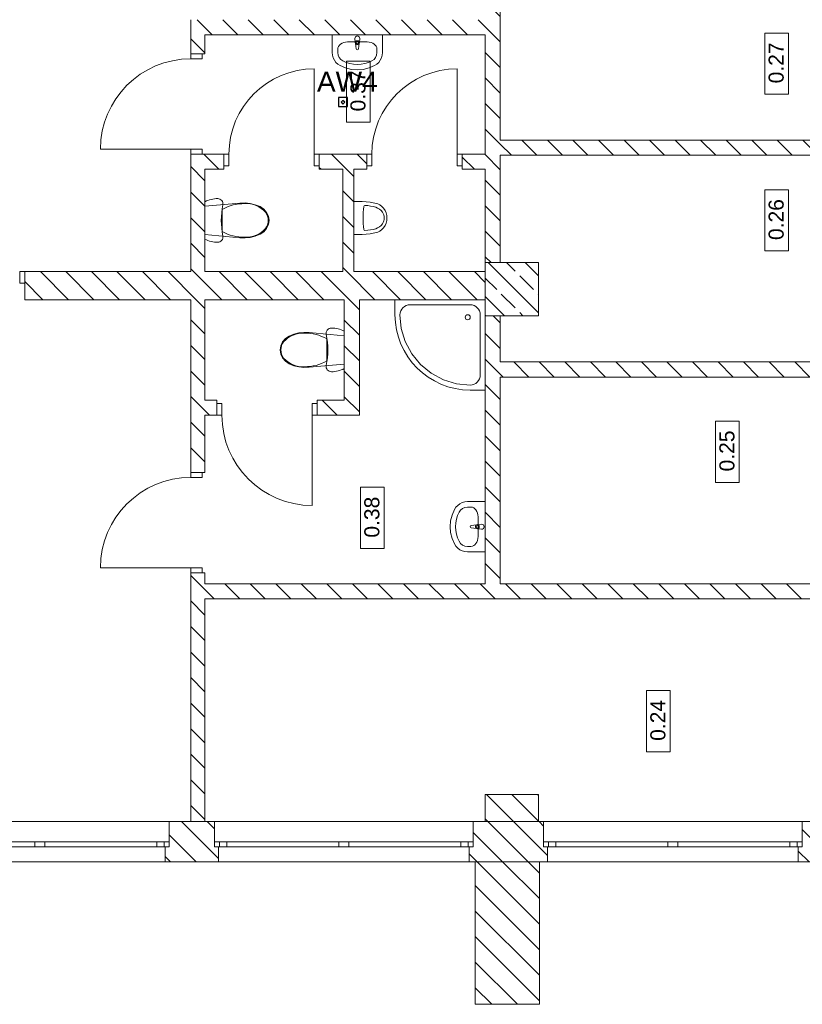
# Model space of a CAD drawing. Header units: millimetres. Extents: x -146116 to 602001, y -318793 to 100489.
# Tile 56 of 100: x 285569 to 293369, y -25640 to -15830. Entities that reach past the tile are written whole.
import ezdxf

# ---------------------------------------------------------------- set-up
doc = ezdxf.new("R2010")
doc.units = ezdxf.units.MM
doc.header["$LTSCALE"] = 0.1
doc.header["$MEASUREMENT"] = 0
for name, color, linetype, lineweight in [('eks Rzut parteru$0$poziom_1 (1)_4_0_Nr_pióra__81_Nr_pióra__4', 8, 'Continuous', 18), ('eks Rzut parteru$0$poziom_1 (1)_4_2D - Ogólne_Nr_pióra__21_Nr_pióra__7', 8, 'Continuous', 18), ('eks Rzut parteru$0$poziom_1 (1)_4_Drzwi ArchiCAD_Nr_pióra__27_Nr_pióra__7', 8, 'Continuous', 18), ('eks Rzut parteru$0$poziom_1 (1)_4_Drzwi ArchiCAD_Nr_pióra__81_Nr_pióra__4', 8, 'Continuous', 18), ('eks Rzut parteru$0$poziom_1 (1)_4_Konstrukcja - Stropy_Nr_pióra__81_Nr_pióra__4', 8, 'Continuous', 18), ('eks Rzut parteru$0$poziom_1 (1)_4_Konstrukcja - Słupy_Nr_pióra__1_Nr_pióra__7', 8, 'Continuous', 18), ('eks Rzut parteru$0$poziom_1 (1)_4_Konstrukcja - Słupy_Nr_pióra__82_Nr_pióra__10', 8, 'Continuous', 18), ('eks Rzut parteru$0$poziom_1 (1)_4_Konstrukcja - Ściany zew_Nr_pióra__107_Nr_pióra__10', 8, 'Continuous', 18), ('eks Rzut parteru$0$poziom_1 (1)_4_Konstrukcja - Ściany zew_Nr_pióra__27_Nr_pióra__7', 8, 'Continuous', 18), ('eks Rzut parteru$0$poziom_1 (1)_4_Metryczki pomieszczeń ArchiCADa_Nr_pióra__6_Nr_pióra__5', 8, 'Continuous', 18), ('eks Rzut parteru$0$poziom_1 (1)_4_Okna ArchiCADa_Nr_pióra__101_Nr_pióra__252', 8, 'Continuous', 18), ('eks Rzut parteru$0$poziom_1 (1)_4_Okna ArchiCADa_Nr_pióra__27_Nr_pióra__7', 8, 'Continuous', 18), ('eks Rzut parteru$0$poziom_1 (1)_4_Okna ArchiCADa_Nr_pióra__81_Nr_pióra__4', 8, 'Continuous', 18)]:
    doc.layers.add(name, color=color, linetype=linetype, lineweight=lineweight)
for name, color, linetype in [('eks Rzut parteru$0$poziom_1 (1)_4_2D - Ogólne_Nr_pióra__19', 8, 'Continuous'), ('LUXIONA', 92, 'Continuous'), ('REWIZJA_1', 6, 'Continuous')]:
    doc.layers.add(name, color=color, linetype=linetype)
doc.styles.add('ARIAL', font='arial.ttf')
doc.styles.add('eks Rzut parteru$0$GENERATED_STYLE_1', font='arial.ttf')
pattern_1 = [(135, (247210.2, -28905.45), (127.2792, 127.2792), [])]

# ---------------------------------------------------------------- blocks, each defined once
blk = doc.blocks.new('eks Rzut parteru')
at = {"layer": 'eks Rzut parteru$0$poziom_1 (1)_4_2D - Ogólne_Nr_pióra__19', "linetype": 'Continuous', "lineweight": 0}
for points in [[(201789, -34014.2), (201260.7, -34014.2), (201260.7, -34016.6), (201789, -34016.6)], [(201798.6, -34411.8), (201162.1, -34411.8), (201162.1, -34418.5), (201798.6, -34418.5)]]:
    blk.add_hatch(color=256, dxfattribs=at).paths.add_polyline_path(points)
at = {"layer": 'eks Rzut parteru$0$poziom_1 (1)_4_Konstrukcja - Słupy_Nr_pióra__82_Nr_pióra__10', "linetype": 'Continuous', "lineweight": 18}
h = blk.add_hatch(dxfattribs=at)
h.set_pattern_fill('BETON_ZBROJONY_0004', color=256, angle=270, style=0, pattern_type=2)
h.set_pattern_definition([(135, (247210.2, -28905.45), (183.8478, 183.8478), []), (135, (247118.27, -28997.38), (183.8478, 183.8478), [195, -65])])
h.paths.add_polyline_path([(201790.2, -28975.5), (201790.2, -28445.5), (201260.2, -28445.5), (201260.2, -28975.5)])
at = {"layer": 'eks Rzut parteru$0$poziom_1 (1)_4_Konstrukcja - Ściany zew_Nr_pióra__107_Nr_pióra__10', "linetype": 'Continuous', "lineweight": 18}
h = blk.add_hatch(dxfattribs=at)
h.set_pattern_fill('BLOCZKI_CERAMICZNE_0004', color=256, angle=270, style=0, pattern_type=2)
h.set_pattern_definition(pattern_1)
h.paths.add_polyline_path([(201410.2, -23545.5), (201260.2, -23545.5), (201260.2, -28445.5), (201410.2, -28445.5)])
h = blk.add_hatch(dxfattribs=at)
h.set_pattern_fill('BLOCZKI_CERAMICZNE_0004', color=256, angle=270, style=0, pattern_type=2)
h.set_pattern_definition(pattern_1)
h.paths.add_polyline_path([(198325.2, -26365.5), (198465.2, -26365.5), (198465.2, -26025.5), (198325.2, -26025.5)])
h = blk.add_hatch(dxfattribs=at)
h.set_pattern_fill('BLOCZKI_CERAMICZNE_0004', color=256, angle=270, style=0, pattern_type=2)
h.set_pattern_definition(pattern_1)
h.paths.add_polyline_path([(198465.2, -26175.5), (201260.2, -26175.5), (201260.2, -26025.5), (198465.2, -26025.5)])
h = blk.add_hatch(dxfattribs=at)
h.set_pattern_fill('BLOCZKI_CERAMICZNE_0004', color=256, angle=270, style=0, pattern_type=2)
h.set_pattern_definition(pattern_1)
h.paths.add_polyline_path([(206020.2, -27225.4), (201410.2, -27225.4), (201410.2, -27375.4), (206020.2, -27375.4)])
h = blk.add_hatch(dxfattribs=at)
h.set_pattern_fill('BLOCZKI_CERAMICZNE_0004', color=256, angle=270, style=0, pattern_type=2)
h.set_pattern_definition(pattern_1)
h.paths.add_polyline_path([(198325.2, -28535.5), (198465.2, -28535.5), (198465.2, -27365.5), (198325.2, -27365.5)])
h = blk.add_hatch(dxfattribs=at)
h.set_pattern_fill('BLOCZKI_CERAMICZNE_0004', color=256, angle=270, style=0, pattern_type=2)
h.set_pattern_definition(pattern_1)
h.paths.add_polyline_path([(198465.2, -27515.5), (198655.2, -27515.5), (198655.2, -27365.5), (198465.2, -27365.5)])
h = blk.add_hatch(dxfattribs=at)
h.set_pattern_fill('BLOCZKI_CERAMICZNE_0004', color=256, angle=270, style=0, pattern_type=2)
h.set_pattern_definition(pattern_1)
h.paths.add_polyline_path([(199605.2, -27515.5), (200080.2, -27515.5), (200080.2, -27365.5), (199605.2, -27365.5)])
h = blk.add_hatch(dxfattribs=at)
h.set_pattern_fill('BLOCZKI_CERAMICZNE_0004', color=256, angle=270, style=0, pattern_type=2)
h.set_pattern_definition(pattern_1)
h.paths.add_polyline_path([(201030.2, -27515.5), (201260.2, -27515.5), (201260.2, -27365.5), (201030.2, -27365.5)])
h = blk.add_hatch(dxfattribs=at)
h.set_pattern_fill('BLOCZKI_CERAMICZNE_0004', color=256, angle=270, style=0, pattern_type=2)
h.set_pattern_definition(pattern_1)
h.paths.add_polyline_path([(199840.2, -27515.5), (199840.2, -28535.5), (199950.2, -28535.5), (199950.2, -27515.5)])
h = blk.add_hatch(dxfattribs=at)
h.set_pattern_fill('BLOCZKI_CERAMICZNE_0004', color=256, angle=270, style=0, pattern_type=2)
h.set_pattern_definition(pattern_1)
h.paths.add_polyline_path([(196669.8, -28815.5), (201260.2, -28815.5), (201260.2, -28535.5), (196669.8, -28535.5)])
h = blk.add_hatch(dxfattribs=at)
h.set_pattern_fill('BLOCZKI_CERAMICZNE_0004', color=256, angle=270, style=0, pattern_type=2)
h.set_pattern_definition(pattern_1)
h.paths.add_polyline_path([(198325.2, -30535.5), (198465.2, -30535.5), (198465.2, -28815.5), (198325.2, -28815.5)])
h = blk.add_hatch(dxfattribs=at)
h.set_pattern_fill('BLOCZKI_CERAMICZNE_0004', color=256, angle=270, style=0, pattern_type=2)
h.set_pattern_definition(pattern_1)
h.paths.add_polyline_path([(200005.2, -29965.5), (200005.2, -28815.5), (199855.2, -28815.5), (199855.2, -29815.5)])
h = blk.add_hatch(dxfattribs=at)
h.set_pattern_fill('BLOCZKI_CERAMICZNE_0004', color=256, angle=270, style=0, pattern_type=2)
h.set_pattern_definition(pattern_1)
h.paths.add_polyline_path([(201410.2, -28975.5), (201260.2, -28975.5), (201260.2, -31645.5), (201410.2, -31645.5)])
h = blk.add_hatch(dxfattribs=at)
h.set_pattern_fill('BLOCZKI_CERAMICZNE_0004', color=256, angle=270, style=0, pattern_type=2)
h.set_pattern_definition(pattern_1)
h.paths.add_polyline_path([(201410.2, -29585.4), (206170.2, -29585.4), (206020.2, -29435.4), (201410.2, -29435.4)])
h = blk.add_hatch(dxfattribs=at)
h.set_pattern_fill('BLOCZKI_CERAMICZNE_0004', color=256, angle=270, style=0, pattern_type=2)
h.set_pattern_definition(pattern_1)
h.paths.add_polyline_path([(198585.2, -29965.5), (198585.2, -29815.5), (198465.2, -29815.5), (198465.2, -29965.5)])
h = blk.add_hatch(dxfattribs=at)
h.set_pattern_fill('BLOCZKI_CERAMICZNE_0004', color=256, angle=270, style=0, pattern_type=2)
h.set_pattern_definition(pattern_1)
h.paths.add_polyline_path([(199585.2, -29965.5), (200005.2, -29965.5), (199855.2, -29815.5), (199585.2, -29815.5)])
h = blk.add_hatch(dxfattribs=at)
h.set_pattern_fill('BLOCZKI_CERAMICZNE_0004', color=256, angle=270, style=0, pattern_type=2)
h.set_pattern_definition(pattern_1)
h.paths.add_polyline_path([(198465.2, -34015.5), (198465.2, -31535.5), (198325.2, -31535.5), (198325.2, -34015.5)])
h = blk.add_hatch(dxfattribs=at)
h.set_pattern_fill('BLOCZKI_CERAMICZNE_0004', color=256, angle=270, style=0, pattern_type=2)
h.set_pattern_definition(pattern_1)
h.paths.add_polyline_path([(198465.2, -31795.5), (205740.2, -31795.5), (205590.2, -31645.5), (198465.2, -31645.5)])
h = blk.add_hatch(dxfattribs=at)
h.set_pattern_fill('BLOCZKI_CERAMICZNE_0004', color=256, angle=270, style=0, pattern_type=2)
h.set_pattern_definition(pattern_1)
h.paths.add_polyline_path([(201790.2, -34015.5), (201790.2, -33745.5), (201260.2, -33745.5), (201260.2, -34015.5)])
h = blk.add_hatch(dxfattribs=at)
h.set_pattern_fill('BLOCZKI_CERAMICZNE_0004', color=256, angle=270, style=0, pattern_type=2)
h.set_pattern_definition(pattern_1)
h.paths.add_polyline_path([(198600.2, -34415.5), (198600.2, -34265.5), (198560.2, -34265.5), (198560.2, -34015.5), (198110.2, -34015.5), (198110.2, -34265.5), (198070.2, -34265.5), (198070.2, -34415.5)])
h = blk.add_hatch(dxfattribs=at)
h.set_pattern_fill('BLOCZKI_CERAMICZNE_0004', color=256, angle=270, style=0, pattern_type=2)
h.set_pattern_definition(pattern_1)
h.paths.add_polyline_path([(201880.2, -34415.5), (201880.2, -34265.5), (201840.2, -34265.5), (201840.2, -34015.5), (201140.2, -34015.5), (201140.2, -34265.5), (201100.2, -34265.5), (201100.2, -34415.5)])
h = blk.add_hatch(dxfattribs=at)
h.set_pattern_fill('BLOCZKI_CERAMICZNE_0004', color=256, angle=270, style=0, pattern_type=2)
h.set_pattern_definition(pattern_1)
h.paths.add_polyline_path([(204890.2, -34415.5), (204890.2, -34265.5), (204850.2, -34265.5), (204850.2, -34015.5), (204420.2, -34015.5), (204420.2, -34265.5), (204380.2, -34265.5), (204380.2, -34415.5)])
h = blk.add_hatch(dxfattribs=at)
h.set_pattern_fill('BLOCZKI_CERAMICZNE_0004', color=256, angle=270, style=0, pattern_type=2)
h.set_pattern_definition(pattern_1)
h.paths.add_polyline_path([(201800.2, -35835.5), (201800.2, -34415.5), (201160.2, -34415.5), (201160.2, -35835.5)])
at = {"layer": 'eks Rzut parteru$0$poziom_1 (1)_4_0_Nr_pióra__81_Nr_pióra__4', "linetype": 'Continuous', "lineweight": 18}
for p, q in [((199735.2, -26175.5), (199735.2, -26353.6)), ((200235.2, -26175.5), (199735.2, -26175.5)), ((200235.2, -26353.6), (200235.2, -26175.5)), ((200084.2, -26247.3), (199886.1, -26247.3)), ((199960.2, -26212.3), (199960.2, -26212.2)), ((199960.2, -26212.3), (199964.2, -26254.2)), ((199967.4, -26263.7), (199967.4, -26263.7)), ((199967.4, -26263.7), (199974.1, -26316.7)), ((199971.6, -26252), (199971.6, -26237.2)), ((199971.6, -26237.2), (199998.8, -26237.2)), ((199996.3, -26316.7), (200002.9, -26263.7)), ((199998.8, -26237.2), (199998.8, -26252)), ((200006.2, -26254.2), (200010.2, -26212.3)), ((200006.2, -26254.2), (200006.2, -26254.2)), ((199735.2, -26353.6), (199737.6, -26379.9)), ((199737.6, -26379.9), (199744.7, -26405.3)), ((199789.5, -26318), (199789.5, -26353.6)), ((199996.3, -26316.7), (199996.3, -26316.6)), ((200180.8, -26318), (200180.8, -26353.6)), ((200225.6, -26405.3), (200232.7, -26379.9)), ((200232.7, -26379.9), (200235.2, -26353.6)), ((199744.7, -26405.3), (199756.4, -26429)), ((199756.4, -26429), (199772.2, -26450.3)), ((199772.2, -26450.3), (199791.7, -26468.6)), ((199791.7, -26468.6), (199814.2, -26483.1)), ((199814.2, -26483.1), (199868.5, -26506.4)), ((200101.8, -26506.4), (200156.1, -26483.1)), ((200156.1, -26483.1), (200178.6, -26468.6)), ((200178.6, -26468.6), (200198.1, -26450.3)), ((200198.1, -26450.3), (200213.9, -26429)), ((200213.9, -26429), (200225.6, -26405.3)), ((199868.5, -26506.4), (199926, -26520.7)), ((199926, -26520.7), (199985.2, -26525.4)), ((199985.2, -26525.4), (200044.3, -26520.7)), ((200044.3, -26520.7), (200101.8, -26506.4)), ((198480.3, -27831.6), (198465.2, -27838.7)), ((198465.2, -27838.7), (198465.2, -28212.2)), ((198815.6, -27852.1), (198465.2, -27884.5)), ((198495.7, -27825.4), (198480.3, -27831.6)), ((198511.5, -27820.1), (198495.7, -27825.4)), ((198527.6, -27815.7), (198511.5, -27820.1)), ((198543.9, -27812.3), (198527.6, -27815.7)), ((198560.4, -27809.9), (198543.9, -27812.3)), ((198577, -27808.4), (198560.4, -27809.9)), ((198593.7, -27808), (198577, -27808.4)), ((198605.2, -27809.2), (198593.7, -27808)), ((198616.2, -27813), (198605.2, -27809.2)), ((198626.1, -27819.1), (198616.2, -27813)), ((198634.3, -27827.2), (198626.1, -27819.1)), ((198640.7, -27837), (198634.3, -27827.2)), ((198644.7, -27847.9), (198640.7, -27837)), ((198646.2, -27859.4), (198644.7, -27847.9)), ((198645.1, -27871), (198646.2, -27859.4)), ((198867.3, -27850.5), (198815.6, -27852.1)), ((198863.2, -27858.4), (198863.2, -27858.4)), ((198918.6, -27856), (198867.3, -27850.5)), ((198968.4, -27868.4), (198918.6, -27856)), ((199950.2, -28166.1), (199950.2, -27836.1)), ((199950.2, -27836.1), (200033.2, -27836.1)), ((200033.2, -27836.1), (200111.4, -27842.1)), ((200111.4, -27842.1), (200188, -27860)), ((200188, -27860), (200210.1, -27871)), ((198630.6, -27986.6), (198633.5, -27947.8)), ((198633.5, -27947.8), (198638.4, -27909.2)), ((198638.2, -27916.5), (198638.2, -28134.4)), ((198638.4, -27909.2), (198645.1, -27871)), ((199015.3, -27887.5), (198968.4, -27868.4)), ((199052.5, -27913.1), (199015.3, -27887.5)), ((199081, -27946.1), (199052.5, -27913.1)), ((199069.7, -27944.4), (199069.7, -27944.4)), ((199099, -27984.4), (199081, -27946.1)), ((200049.9, -27886.8), (200049.9, -27886.7)), ((200061, -27875.9), (200061, -27875.9)), ((200168.2, -27893.9), (200168.2, -27893.9)), ((200210.1, -27871), (200230.1, -27886)), ((200230.1, -27886), (200247.4, -27904.5)), ((200235.9, -27943), (200235.9, -27942.9)), ((200247.4, -27904.5), (200261.4, -27925.9)), ((200261.4, -27925.9), (200271.7, -27949.7)), ((200271.7, -27949.7), (200278.1, -27975)), ((198629.6, -28025.5), (198630.6, -27986.6)), ((198630.6, -28064.3), (198629.6, -28025.5)), ((199096.6, -28025.5), (199096.6, -28025.5)), ((199105.2, -28025.5), (199099, -27984.4)), ((199099, -28066.5), (199105.2, -28025.5)), ((200271.7, -28052.5), (200261.4, -28076.2)), ((200278.1, -28027.2), (200271.7, -28052.5)), ((200278.1, -27975), (200280.2, -28001.1)), ((200280.2, -28001.1), (200278.1, -28027.2)), ((198633.5, -28103.1), (198630.6, -28064.3)), ((198638.4, -28141.7), (198633.5, -28103.1)), ((198645.1, -28180), (198638.4, -28141.7)), ((199015.3, -28163.4), (199052.5, -28137.9)), ((199052.5, -28137.9), (199081, -28104.8)), ((199069.7, -28106.5), (199069.7, -28106.5)), ((199081, -28104.8), (199099, -28066.5)), ((200049.9, -28115.3), (200049.9, -28115.3)), ((200061, -28126.2), (200061, -28126.2)), ((200188, -28142.2), (200111.4, -28160.1)), ((200168.2, -28108.2), (200168.2, -28108.2)), ((200210.1, -28131.1), (200188, -28142.2)), ((200230.1, -28116.1), (200210.1, -28131.1)), ((200247.4, -28097.6), (200230.1, -28116.1)), ((200235.9, -28059.2), (200235.9, -28059.1)), ((200261.4, -28076.2), (200247.4, -28097.6)), ((198465.2, -28166.4), (198815.6, -28198.8)), ((198465.2, -28212.2), (198480.3, -28219.3)), ((198480.3, -28219.3), (198495.7, -28225.5)), ((198495.7, -28225.5), (198511.5, -28230.8)), ((198511.5, -28230.8), (198527.6, -28235.2)), ((198527.6, -28235.2), (198543.9, -28238.6)), ((198543.9, -28238.6), (198560.4, -28241)), ((198560.4, -28241), (198577, -28242.5)), ((198577, -28242.5), (198593.7, -28243)), ((198593.7, -28243), (198605.2, -28241.7)), ((198605.2, -28241.7), (198616.2, -28237.9)), ((198616.2, -28237.9), (198626.1, -28231.8)), ((198626.1, -28231.8), (198634.3, -28223.7)), ((198634.3, -28223.7), (198640.7, -28213.9)), ((198640.7, -28213.9), (198644.7, -28203)), ((198644.7, -28203), (198646.2, -28191.5)), ((198646.2, -28191.5), (198645.1, -28180)), ((198815.6, -28198.8), (198867.3, -28200.4)), ((198863.2, -28192.5), (198863.2, -28192.4)), ((198867.3, -28200.4), (198918.6, -28194.9)), ((198918.6, -28194.9), (198968.4, -28182.5)), ((198968.4, -28182.5), (199015.3, -28163.4)), ((200033.2, -28166.1), (199950.2, -28166.1)), ((200111.4, -28160.1), (200033.2, -28166.1)), ((200360.2, -28965.5), (200360.2, -28815.5)), ((200360.2, -28815.5), (201260.2, -28815.5)), ((201260.2, -28815.5), (201260.2, -29715.5)), ((200412.1, -28945.9), (200417.8, -28927.2)), ((200417.8, -28927.2), (200427.1, -28909.9)), ((200427.1, -28909.9), (200439.5, -28894.7)), ((200439.5, -28894.7), (200454.6, -28882.3)), ((200454.6, -28882.3), (200471.9, -28873.1)), ((200471.9, -28873.1), (200490.7, -28867.4)), ((200490.7, -28867.4), (200510.2, -28865.5)), ((200510.2, -28865.5), (201110.2, -28865.5)), ((201110.2, -28865.5), (201129.7, -28867.4)), ((201129.7, -28867.4), (201148.5, -28873.1)), ((201148.5, -28873.1), (201165.8, -28882.3)), ((201165.8, -28882.3), (201180.9, -28894.7)), ((201180.9, -28894.7), (201193.3, -28909.9)), ((201193.3, -28909.9), (201202.6, -28927.2)), ((201202.6, -28927.2), (201208.3, -28945.9)), ((200410.2, -28965.5), (200412.1, -28945.9)), ((200423.6, -29102), (200410.2, -28965.5)), ((201208.3, -28945.9), (201210.2, -28965.5)), ((201210.2, -28965.5), (201210.2, -29565.5)), ((199679.7, -29127), (199675.7, -29137.9)), ((199686.1, -29117.2), (199679.7, -29127)), ((199694.3, -29109.1), (199686.1, -29117.2)), ((199704.2, -29103), (199694.3, -29109.1)), ((199715.2, -29099.2), (199704.2, -29103)), ((199726.7, -29098), (199715.2, -29099.2)), ((199743.4, -29098.4), (199726.7, -29098)), ((199760, -29099.9), (199743.4, -29098.4)), ((199776.5, -29102.3), (199760, -29099.9)), ((199792.8, -29105.7), (199776.5, -29102.3)), ((199808.9, -29110.1), (199792.8, -29105.7)), ((199824.7, -29115.4), (199808.9, -29110.1)), ((199840.1, -29121.6), (199824.7, -29115.4)), ((199855.2, -29128.7), (199840.1, -29121.6)), ((199855.2, -29502.2), (199855.2, -29128.7)), ((200463.5, -29233.3), (200423.6, -29102)), ((199267.9, -29203.1), (199239.4, -29236.1)), ((199305.1, -29177.5), (199267.9, -29203.1)), ((199352, -29158.4), (199305.1, -29177.5)), ((199401.8, -29146), (199352, -29158.4)), ((199453.1, -29140.5), (199401.8, -29146)), ((199504.8, -29142.1), (199453.1, -29140.5)), ((199457.2, -29148.4), (199457.2, -29148.4)), ((199855.2, -29174.5), (199504.8, -29142.1)), ((199675.7, -29137.9), (199674.2, -29149.4)), ((199674.2, -29149.4), (199675.2, -29161)), ((199675.2, -29161), (199682, -29199.2)), ((199682, -29199.2), (199686.9, -29237.8)), ((199682.2, -29424.4), (199682.2, -29206.5)), ((200528.2, -29354.4), (200463.5, -29233.3)), ((199221.4, -29274.4), (199215.2, -29315.5)), ((199215.2, -29315.5), (199221.4, -29356.5)), ((199239.4, -29236.1), (199221.4, -29274.4)), ((199223.8, -29315.5), (199223.8, -29315.5)), ((199250.6, -29234.4), (199250.6, -29234.3)), ((199686.9, -29237.8), (199689.8, -29276.6)), ((199689.8, -29276.6), (199690.8, -29315.5)), ((199690.8, -29315.5), (199689.8, -29354.3)), ((199221.4, -29356.5), (199239.4, -29394.8)), ((199239.4, -29394.8), (199267.9, -29427.9)), ((199250.6, -29396.5), (199250.6, -29396.5)), ((199267.9, -29427.9), (199305.1, -29453.4)), ((199686.9, -29393.1), (199682, -29431.7)), ((199689.8, -29354.3), (199686.9, -29393.1)), ((200615.2, -29460.4), (200528.2, -29354.4)), ((199305.1, -29453.4), (199352, -29472.5)), ((199352, -29472.5), (199401.8, -29484.9)), ((199401.8, -29484.9), (199453.1, -29490.4)), ((199453.1, -29490.4), (199504.8, -29488.8)), ((199457.2, -29482.5), (199457.2, -29482.4)), ((199504.8, -29488.8), (199855.2, -29456.4)), ((199675.2, -29470), (199674.2, -29481.5)), ((199674.2, -29481.5), (199675.7, -29493)), ((199682, -29431.7), (199675.2, -29470)), ((199675.7, -29493), (199679.7, -29503.9)), ((199679.7, -29503.9), (199686.1, -29513.7)), ((199686.1, -29513.7), (199694.3, -29521.8)), ((199694.3, -29521.8), (199704.2, -29527.9)), ((199704.2, -29527.9), (199715.2, -29531.7)), ((199776.5, -29528.6), (199792.8, -29525.2)), ((199792.8, -29525.2), (199808.9, -29520.8)), ((199808.9, -29520.8), (199824.7, -29515.5)), ((199824.7, -29515.5), (199840.1, -29509.3)), ((199840.1, -29509.3), (199855.2, -29502.2)), ((200721.3, -29547.5), (200615.2, -29460.4)), ((199715.2, -29531.7), (199726.7, -29533)), ((199726.7, -29533), (199743.4, -29532.5)), ((199743.4, -29532.5), (199760, -29531)), ((199760, -29531), (199776.5, -29528.6)), ((200842.3, -29612.2), (200721.3, -29547.5)), ((200973.6, -29652), (200842.3, -29612.2)), ((201193.3, -29621), (201180.9, -29636.2)), ((201202.6, -29603.7), (201193.3, -29621)), ((201208.3, -29585), (201202.6, -29603.7)), ((201210.2, -29565.5), (201208.3, -29585)), ((201110.2, -29665.5), (200973.6, -29652)), ((201129.7, -29663.5), (201110.2, -29665.5)), ((201260.2, -29715.5), (201110.2, -29715.5)), ((201148.5, -29657.8), (201129.7, -29663.5)), ((201165.8, -29648.6), (201148.5, -29657.8)), ((201180.9, -29636.2), (201165.8, -29648.6)), ((200967.1, -30883.7), (200952.5, -30906.2)), ((200985.3, -30864.3), (200967.1, -30883.7)), ((201006.7, -30848.5), (200985.3, -30864.3)), ((201030.4, -30836.8), (201006.7, -30848.5)), ((201055.8, -30829.6), (201030.4, -30836.8)), ((201082, -30827.2), (201055.8, -30829.6)), ((201260.2, -30827.2), (201082, -30827.2)), ((201117.7, -30881.6), (201082, -30881.6)), ((201260.2, -31327.2), (201260.2, -30827.2)), ((200929.2, -30960.6), (200915, -31018.1)), ((200952.5, -30906.2), (200929.2, -30960.6)), ((201188.4, -31176.2), (201188.4, -30978.2)), ((200915, -31018.1), (200910.2, -31077.2)), ((200910.2, -31077.2), (200915, -31136.3)), ((201171.9, -31059.5), (201119, -31066.1)), ((201119, -31088.3), (201119, -31088.3)), ((201119, -31088.3), (201171.9, -31094.9)), ((201171.9, -31059.5), (201171.9, -31059.4)), ((201223.4, -31052.2), (201181.4, -31056.2)), ((201183.6, -31063.6), (201198.5, -31063.6)), ((201198.5, -31090.8), (201183.6, -31090.8)), ((201198.5, -31063.6), (201198.5, -31090.8)), ((201223.4, -31052.2), (201223.4, -31052.2)), ((200915, -31136.3), (200929.2, -31193.9)), ((200929.2, -31193.9), (200952.5, -31248.2)), ((201181.4, -31098.2), (201181.4, -31098.2)), ((201181.4, -31098.2), (201223.4, -31102.2)), ((200952.5, -31248.2), (200967.1, -31270.7)), ((200967.1, -31270.7), (200985.3, -31290.1)), ((200985.3, -31290.1), (201006.7, -31306)), ((201117.7, -31272.9), (201082, -31272.9)), ((201006.7, -31306), (201030.4, -31317.6)), ((201030.4, -31317.6), (201055.8, -31324.8)), ((201055.8, -31324.8), (201082, -31327.2)), ((201082, -31327.2), (201260.2, -31327.2))]:
    blk.add_line(p, q, dxfattribs=at)
blk.add_circle((201085.2, -28990.5), 25, dxfattribs=at)
for centre, radius, start, end in [((199985.2, -26212.3), 25, 0, 180), ((199985.2, -26252.3), 21.1, 185.16961, 354.83041), ((199985.2, -26252), 13.6, 180, 0), ((199985.2, -26315.3), 11.2, 187.13892, 352.86108), ((198853.1, -28283.5), 425.4, 88.64607, 120.34823), ((198877.5, -28114.9), 257, 41.5755, 93.19515), ((198958, -28026.3), 138.6, 0.33559, 36.22281), ((198958, -28024.6), 138.6, 323.7772, 359.66441), ((198853.1, -27767.4), 425.4, 239.65177, 271.35393), ((198877.5, -27936), 257, 266.80485, 318.4245), ((201110.2, -28965.5), 750, 180, 270), ((199442.9, -29404.9), 257, 86.80485, 138.4245), ((199467.3, -29573.5), 425.4, 59.65177, 91.35393), ((199362.4, -29316.3), 138.6, 143.7772, 179.66441), ((199362.4, -29314.6), 138.6, 180.33559, 216.22281), ((199442.9, -29226), 257, 221.5755, 273.19515), ((199467.3, -29057.4), 425.4, 268.64607, 300.34823), ((201120.4, -31077.2), 11.2, 97.13892, 262.86108), ((201183.3, -31077.2), 21.1, 95.16961, 264.83037), ((201183.6, -31077.2), 13.6, 90, 270), ((201223.4, -31077.2), 25, 270, 90)]:
    blk.add_arc(centre, radius, start, end, dxfattribs=at)
for centre, major_axis, ratio, start_param, end_param in [((199886.2, -26318), (96.7, 0), 0.731403, 1.570796, 3.141593), ((200084.1, -26318), (96.7, 0), 0.731403, 0, 1.570796), ((199886.1, -26353.6), (96.6, 0), 0.975758, 3.141593, 4.215414), ((200084.2, -26353.6), (96.6, 0), 0.975758, 5.209364, 6.283185), ((199985.2, -26175.5), (304.3, 0), 0.975758, 4.215414, 5.209364), ((200793.2, -28001.1), (0, -806), 0.93164, 4.570129, 4.854649), ((200062.1, -27889.2), (0, -13.3), 0.93164, 3.22739, 4.529524), ((200033.7, -28441), (0, -565.8), 0.93164, 2.883545, 3.089709), ((200131.4, -28030.7), (0, -142.3), 0.93164, 2.234405, 2.860325), ((200152.7, -28001.1), (0, -106.5), 0.93164, 0.993922, 2.14767), ((200062.1, -28112.9), (0, -13.3), 0.93164, 4.895254, 6.197388), ((200033.7, -27561.1), (0, -565.8), 0.93164, 0.051883, 0.258047), ((200131.4, -27971.5), (0, -142.3), 0.93164, 0.281267, 0.907188), ((201082, -30978.2), (0, -96.6), 0.975758, 3.141593, 4.215414), ((201117.7, -30978.3), (0, -96.7), 0.731403, 1.570796, 3.141593), ((201260.2, -31077.2), (0, -304.3), 0.975758, 4.215414, 5.209364), ((201117.7, -31176.1), (0, -96.7), 0.731403, 0, 1.570796), ((201082, -31176.3), (0, -96.6), 0.975758, 5.209364, 6.283185)]:
    blk.add_ellipse(centre, major_axis=major_axis, ratio=ratio, start_param=start_param, end_param=end_param, dxfattribs=at)
at = {"layer": 'eks Rzut parteru$0$poziom_1 (1)_4_2D - Ogólne_Nr_pióra__21_Nr_pióra__7', "linetype": 'Continuous', "lineweight": 18}
blk.add_line((201160.2, -35835.5), (201800.2, -35835.5), dxfattribs=at)
at = {"layer": 'eks Rzut parteru$0$poziom_1 (1)_4_Drzwi ArchiCAD_Nr_pióra__27_Nr_pióra__7', "linetype": 'Continuous', "lineweight": 18}
for p, q in [((198325.2, -26365.5), (198440.2, -26365.5)), ((198325.2, -27365.5), (198440.2, -27365.5)), ((198655.2, -27365.5), (198655.2, -27480.5)), ((199605.2, -27365.5), (199605.2, -27480.5)), ((200080.2, -27365.5), (200080.2, -27480.5)), ((201030.2, -27365.5), (201030.2, -27480.5)), ((196669.8, -28535.5), (196669.8, -28650.5)), ((198585.2, -29965.5), (198585.2, -29850.5)), ((199585.2, -29965.5), (199585.2, -29850.5)), ((198325.2, -30535.5), (198440.2, -30535.5)), ((198325.2, -31535.5), (198440.2, -31535.5))]:
    blk.add_line(p, q, dxfattribs=at)
at = {"layer": 'eks Rzut parteru$0$poziom_1 (1)_4_Drzwi ArchiCAD_Nr_pióra__81_Nr_pióra__4', "linetype": 'Continuous', "lineweight": 18}
for p, q in [((198325.2, -26415.5), (198325.2, -26365.5)), ((198325.2, -26365.5), (198440.2, -26365.5)), ((198440.2, -26365.5), (198440.2, -26415.5)), ((198440.2, -26415.5), (198325.2, -26415.5)), ((199555.2, -26515.5), (199555.2, -27480.5)), ((200980.2, -26515.5), (200980.2, -27480.5)), ((198440.2, -27315.5), (197425.2, -27315.5)), ((198325.2, -27365.5), (198325.2, -27315.5)), ((198440.2, -27365.5), (198325.2, -27365.5)), ((198440.2, -27315.5), (198440.2, -27365.5)), ((198705.2, -27365.5), (198655.2, -27365.5)), ((198655.2, -27365.5), (198655.2, -27480.5)), ((198705.2, -27480.5), (198705.2, -27365.5)), ((199605.2, -27365.5), (199555.2, -27365.5)), ((199605.2, -27480.5), (199605.2, -27365.5)), ((200130.2, -27365.5), (200080.2, -27365.5)), ((200080.2, -27365.5), (200080.2, -27480.5)), ((200130.2, -27480.5), (200130.2, -27365.5)), ((201030.2, -27365.5), (200980.2, -27365.5)), ((201030.2, -27480.5), (201030.2, -27365.5)), ((198655.2, -27480.5), (198705.2, -27480.5)), ((199555.2, -27480.5), (199605.2, -27480.5)), ((200080.2, -27480.5), (200130.2, -27480.5)), ((200980.2, -27480.5), (201030.2, -27480.5)), ((196619.8, -28650.5), (196619.8, -28535.5)), ((196619.8, -28535.5), (196669.8, -28535.5)), ((196669.8, -28535.5), (196669.8, -28650.5)), ((196669.8, -28650.5), (196619.8, -28650.5)), ((198585.2, -29850.5), (198635.2, -29850.5)), ((198585.2, -29965.5), (198585.2, -29850.5)), ((198635.2, -29850.5), (198635.2, -29965.5)), ((199535.2, -29850.5), (199585.2, -29850.5)), ((199535.2, -29850.5), (199535.2, -30865.5)), ((199585.2, -29850.5), (199585.2, -29965.5)), ((198635.2, -29965.5), (198585.2, -29965.5)), ((199585.2, -29965.5), (199535.2, -29965.5)), ((198325.2, -30585.5), (198325.2, -30535.5)), ((198325.2, -30535.5), (198440.2, -30535.5)), ((198440.2, -30585.5), (198325.2, -30585.5)), ((198440.2, -30535.5), (198440.2, -30585.5)), ((198440.2, -31485.5), (197425.2, -31485.5)), ((198325.2, -31535.5), (198325.2, -31485.5)), ((198440.2, -31485.5), (198440.2, -31535.5)), ((198440.2, -31535.5), (198325.2, -31535.5))]:
    blk.add_line(p, q, dxfattribs=at)
for centre, radius, start, end in [((198325.2, -27315.5), 900, 90, 180), ((199555.2, -27365.5), 850, 90, 180), ((200980.2, -27365.5), 850, 90, 180), ((199535.2, -29965.5), 900, 180, 270), ((198325.2, -31485.5), 900, 90, 180)]:
    blk.add_arc(centre, radius, start, end, dxfattribs=at)
at = {"layer": 'eks Rzut parteru$0$poziom_1 (1)_4_Konstrukcja - Stropy_Nr_pióra__81_Nr_pióra__4', "linetype": 'Continuous', "lineweight": 18, "flags": 128}
blk.add_lwpolyline([(214220.2, -23565.5), (214220.2, -26865.5), (214220.2, -29152), (214710.2, -29152), (214710.2, -33375.5), (210960.2, -33375.5), (210960.2, -34015.5), (189025.2, -34015.5), (189025.2, -12515.5), (211835.2, -12515.5), (211835.2, -18575.5), (211340.2, -18575.5), (211340.2, -24130.5), (212990.2, -24130.5), (212990.2, -23565.5)], close=True, dxfattribs=at)
at = {"layer": 'eks Rzut parteru$0$poziom_1 (1)_4_Konstrukcja - Słupy_Nr_pióra__1_Nr_pióra__7', "linetype": 'Continuous', "lineweight": 18, "flags": 128}
blk.add_lwpolyline([(201790.2, -28975.5), (201790.2, -28445.5), (201260.2, -28445.5), (201260.2, -28975.5)], close=True, dxfattribs=at)
at = {"layer": 'eks Rzut parteru$0$poziom_1 (1)_4_Konstrukcja - Ściany zew_Nr_pióra__27_Nr_pióra__7', "linetype": 'Continuous', "lineweight": 18}
for p, q in [((198325.2, -26365.5), (198465.2, -26365.5)), ((198325.2, -27365.5), (198655.2, -27365.5)), ((198655.2, -27365.5), (198655.2, -27515.5)), ((199605.2, -27365.5), (199605.2, -27515.5)), ((200080.2, -27365.5), (200080.2, -27515.5)), ((201030.2, -27365.5), (201030.2, -27515.5)), ((196669.8, -28535.5), (196669.8, -28815.5)), ((198585.2, -29965.5), (198585.2, -29815.5)), ((199585.2, -29965.5), (199585.2, -29815.5)), ((198325.2, -30535.5), (198465.2, -30535.5)), ((198325.2, -31535.5), (198465.2, -31535.5)), ((198110.2, -34265.5), (198110.2, -34015.5)), ((198560.2, -34265.5), (198560.2, -34015.5)), ((201140.2, -34265.5), (201140.2, -34015.5)), ((201840.2, -34265.5), (201840.2, -34015.5)), ((204420.2, -34265.5), (204420.2, -34015.5)), ((198070.2, -34415.5), (198070.2, -34265.5)), ((198070.2, -34265.5), (198110.2, -34265.5)), ((198600.2, -34265.5), (198560.2, -34265.5)), ((198600.2, -34415.5), (198600.2, -34265.5)), ((201100.2, -34415.5), (201100.2, -34265.5)), ((201100.2, -34265.5), (201140.2, -34265.5)), ((201880.2, -34265.5), (201840.2, -34265.5)), ((201880.2, -34415.5), (201880.2, -34265.5)), ((204380.2, -34415.5), (204380.2, -34265.5)), ((204380.2, -34265.5), (204420.2, -34265.5))]:
    blk.add_line(p, q, dxfattribs=at)
at = {"layer": 'eks Rzut parteru$0$poziom_1 (1)_4_Konstrukcja - Ściany zew_Nr_pióra__27_Nr_pióra__7', "linetype": 'Continuous', "lineweight": 18, "flags": 128}
for points in [[(201410.2, -27225.4), (201410.2, -25135.4)], [(198325.2, -26025.5), (198325.2, -26365.5)], [(198465.2, -26365.5), (198465.2, -26175.5)], [(198465.2, -26175.5), (201260.2, -26175.5)], [(201260.2, -26175.5), (201260.2, -27365.5)], [(206020.2, -27225.4), (201410.2, -27225.4)], [(198325.2, -27365.5), (198325.2, -28535.5)], [(200080.2, -27365.5), (199605.2, -27365.5)], [(201260.2, -27365.5), (201030.2, -27365.5)], [(201410.2, -28445.5), (201410.2, -27375.4)], [(201410.2, -27375.4), (206020.2, -27375.4)], [(198465.2, -28535.5), (198465.2, -27515.5)], [(198465.2, -27515.5), (198655.2, -27515.5)], [(199605.2, -27515.5), (199840.2, -27515.5)], [(199840.2, -27515.5), (199840.2, -28535.5)], [(199950.2, -27515.5), (200080.2, -27515.5)], [(199950.2, -28535.5), (199950.2, -27515.5)], [(201030.2, -27515.5), (201260.2, -27515.5)], [(201260.2, -27515.5), (201260.2, -28535.5)], [(198325.2, -28535.5), (196669.8, -28535.5)], [(199840.2, -28535.5), (198465.2, -28535.5)], [(201260.2, -28535.5), (199950.2, -28535.5)], [(196669.8, -28815.5), (198325.2, -28815.5)], [(198325.2, -28815.5), (198325.2, -30535.5)], [(198465.2, -29815.5), (198465.2, -28815.5)], [(198465.2, -28815.5), (199855.2, -28815.5)], [(199855.2, -28815.5), (199855.2, -29815.5)], [(200005.2, -28815.5), (201260.2, -28815.5)], [(200005.2, -29965.5), (200005.2, -28815.5)], [(201260.2, -28815.5), (201260.2, -31645.5)], [(201410.2, -29435.4), (201410.2, -28975.5)], [(206020.2, -29435.4), (201410.2, -29435.4)], [(201410.2, -29585.4), (205590.2, -29585.4)], [(201410.2, -31645.5), (201410.2, -29585.4)], [(198585.2, -29815.5), (198465.2, -29815.5)], [(199855.2, -29815.5), (199585.2, -29815.5)], [(198465.2, -30535.5), (198465.2, -29965.5)], [(198465.2, -29965.5), (198585.2, -29965.5)], [(199585.2, -29965.5), (200005.2, -29965.5)], [(198325.2, -31535.5), (198325.2, -34015.5)], [(198465.2, -31645.5), (198465.2, -31535.5)], [(201260.2, -31645.5), (198465.2, -31645.5)], [(205590.2, -31645.5), (201410.2, -31645.5)], [(198465.2, -34015.5), (198465.2, -31795.5)], [(198465.2, -31795.5), (204530.2, -31795.5)], [(201790.2, -33745.5), (201260.2, -33745.5)], [(201260.2, -33745.5), (201260.2, -34015.5)], [(201790.2, -34015.5), (201790.2, -33745.5)], [(198325.2, -34015.5), (198110.2, -34015.5)], [(198560.2, -34015.5), (198465.2, -34015.5)], [(201840.2, -34015.5), (201140.2, -34015.5)], [(198070.2, -34415.5), (198600.2, -34415.5)], [(201100.2, -34415.5), (201880.2, -34415.5)], [(201160.2, -34415.5), (201160.2, -35835.5)], [(201800.2, -35835.5), (201800.2, -34415.5)], [(204380.2, -34415.5), (204890.2, -34415.5)], [(201160.2, -35835.5), (201800.2, -35835.5)]]:
    blk.add_lwpolyline(points, dxfattribs=at)
at = {"layer": 'eks Rzut parteru$0$poziom_1 (1)_4_Metryczki pomieszczeń ArchiCADa_Nr_pióra__6_Nr_pióra__5', "linetype": 'Continuous', "lineweight": 18}
for p, q in [((204046.9, -26768.6), (204046.9, -26158.6)), ((204046.9, -26158.6), (204282.7, -26158.6)), ((204282.7, -26158.6), (204282.7, -26768.6)), ((199878.6, -27047.9), (199878.6, -26437.8)), ((199878.6, -26437.8), (200114.3, -26437.8)), ((200114.3, -26437.8), (200114.3, -27047.9)), ((204282.7, -26768.6), (204046.9, -26768.6)), ((200114.3, -27047.9), (199878.6, -27047.9)), ((204046.9, -28329.5), (204046.9, -27719.5)), ((204046.9, -27719.5), (204282.7, -27719.5)), ((204282.7, -27719.5), (204282.7, -28329.5)), ((204282.7, -28329.5), (204046.9, -28329.5)), ((203556.2, -30635), (203556.2, -30024.9)), ((203556.2, -30024.9), (203791.9, -30024.9)), ((203791.9, -30024.9), (203791.9, -30635)), ((200017.2, -31294.6), (200017.2, -30684.6)), ((200017.2, -30684.6), (200252.9, -30684.6)), ((200252.9, -30684.6), (200252.9, -31294.6)), ((203791.9, -30635), (203556.2, -30635)), ((200252.9, -31294.6), (200017.2, -31294.6)), ((202868, -33319.1), (202868, -32709)), ((202868, -32709), (203103.7, -32709)), ((203103.7, -32709), (203103.7, -33319.1)), ((203103.7, -33319.1), (202868, -33319.1))]:
    blk.add_line(p, q, dxfattribs=at)
at = {"layer": 'eks Rzut parteru$0$poziom_1 (1)_4_Okna ArchiCADa_Nr_pióra__101_Nr_pióra__252', "linetype": 'Continuous', "lineweight": 18}
for p, q in [((196770.2, -34265.5), (196770.2, -34215.5)), ((196770.2, -34215.5), (196870.2, -34215.5)), ((196870.2, -34215.5), (196870.2, -34265.5)), ((197985.2, -34265.5), (197985.2, -34215.5)), ((197985.2, -34215.5), (198110.2, -34215.5)), ((198560.2, -34215.5), (198685.2, -34215.5)), ((198685.2, -34215.5), (198685.2, -34265.5)), ((199800.2, -34265.5), (199800.2, -34215.5)), ((199800.2, -34215.5), (199900.2, -34215.5)), ((199900.2, -34215.5), (199900.2, -34265.5)), ((201015.2, -34265.5), (201015.2, -34215.5)), ((201015.2, -34215.5), (201140.2, -34215.5)), ((201840.2, -34215.5), (201965.2, -34215.5)), ((201965.2, -34215.5), (201965.2, -34265.5)), ((203080.2, -34265.5), (203080.2, -34215.5)), ((203080.2, -34215.5), (203180.2, -34215.5)), ((203180.2, -34215.5), (203180.2, -34265.5)), ((204295.2, -34265.5), (204295.2, -34215.5)), ((204295.2, -34215.5), (204420.2, -34215.5)), ((196870.2, -34265.5), (196770.2, -34265.5)), ((198110.2, -34265.5), (197985.2, -34265.5)), ((198685.2, -34265.5), (198560.2, -34265.5)), ((199900.2, -34265.5), (199800.2, -34265.5)), ((201140.2, -34265.5), (201015.2, -34265.5)), ((201965.2, -34265.5), (201840.2, -34265.5)), ((203180.2, -34265.5), (203080.2, -34265.5)), ((204420.2, -34265.5), (204295.2, -34265.5))]:
    blk.add_line(p, q, dxfattribs=at)
at = {"layer": 'eks Rzut parteru$0$poziom_1 (1)_4_Okna ArchiCADa_Nr_pióra__27_Nr_pióra__7', "linetype": 'Continuous', "lineweight": 18}
for p, q in [((198110.2, -34265.5), (198110.2, -34215.5)), ((198560.2, -34265.5), (198560.2, -34215.5)), ((201140.2, -34265.5), (201140.2, -34215.5)), ((201840.2, -34265.5), (201840.2, -34215.5)), ((204420.2, -34265.5), (204420.2, -34215.5)), ((198070.2, -34265.5), (198110.2, -34265.5)), ((198600.2, -34265.5), (198560.2, -34265.5)), ((201100.2, -34265.5), (201140.2, -34265.5)), ((201880.2, -34265.5), (201840.2, -34265.5)), ((204380.2, -34265.5), (204420.2, -34265.5))]:
    blk.add_line(p, q, dxfattribs=at)
at = {"layer": 'eks Rzut parteru$0$poziom_1 (1)_4_Okna ArchiCADa_Nr_pióra__81_Nr_pióra__4', "linetype": 'Continuous', "lineweight": 18}
for p, q in [((195530.2, -34015.5), (198110.2, -34015.5)), ((198560.2, -34015.5), (201140.2, -34015.5)), ((201840.2, -34015.5), (204420.2, -34015.5)), ((195655.2, -34215.5), (196770.2, -34215.5)), ((196870.2, -34215.5), (197985.2, -34215.5)), ((198060.2, -34265.5), (198060.2, -34215.5)), ((198610.2, -34265.5), (198610.2, -34215.5)), ((198685.2, -34215.5), (199800.2, -34215.5)), ((199900.2, -34215.5), (201015.2, -34215.5)), ((201090.2, -34265.5), (201090.2, -34215.5)), ((201890.2, -34265.5), (201890.2, -34215.5)), ((201965.2, -34215.5), (203080.2, -34215.5)), ((203180.2, -34215.5), (204295.2, -34215.5)), ((204370.2, -34265.5), (204370.2, -34215.5)), ((196770.2, -34265.5), (195655.2, -34265.5)), ((197985.2, -34265.5), (196870.2, -34265.5)), ((199800.2, -34265.5), (198685.2, -34265.5)), ((201015.2, -34265.5), (199900.2, -34265.5)), ((203080.2, -34265.5), (201965.2, -34265.5)), ((204295.2, -34265.5), (203180.2, -34265.5)), ((195570.2, -34415.5), (198070.2, -34415.5)), ((198600.2, -34415.5), (201100.2, -34415.5)), ((201880.2, -34415.5), (204380.2, -34415.5))]:
    blk.add_line(p, q, dxfattribs=at)
at = {"layer": 'eks Rzut parteru$0$poziom_1 (1)_4_Metryczki pomieszczeń ArchiCADa_Nr_pióra__6_Nr_pióra__5', "linetype": 'Continuous', "lineweight": 18, "char_height": 150, "attachment_point": 1, "rotation": 90, "style": 'eks Rzut parteru$0$GENERATED_STYLE_1'}
for s, insert in [('\\A1;0.27', (204084.3, -26659.9)), ('\\A1;0.37', (199915.9, -26939.2)), ('\\A1;0.26', (204084.3, -28220.8)), ('\\A1;0.25', (203593.5, -30526.3)), ('\\A1;0.38', (200054.5, -31185.9)), ('\\A1;0.24', (202905.3, -33210.4))]:
    blk.add_mtext(s, dxfattribs=dict(at, insert=insert))
blk = doc.blocks.new('LUXIONA - LVNO')
at = {"layer": 'LUXIONA', "color": 1, "lineweight": -2}
for p, q in [((9, 9), (0, 9)), ((0, 9), (0, 0)), ((0, 0), (9, 0)), ((9, 0), (9, 9))]:
    blk.add_line(p, q, dxfattribs=at)
blk.add_lwpolyline([(4.48, 6.3), (2.62, 4.45), (4.48, 2.6), (6.33, 4.45)], close=True, dxfattribs=at)
at = {"layer": 'LUXIONA', "color": 1, "style": 'ARIAL', "flags": 4}
for tag, p in [('TYP', (-13.79, 32.2, -23.7)), ('OBW', (-19.09, -28.02, -23.7))]:
    blk.add_attdef(tag, p, '', height=20, dxfattribs=at)

msp = doc.modelspace()

# ---------------------------------------------------------------- block references
at = {"layer": 'REWIZJA_1'}
msp.add_blockref('eks Rzut parteru', (88948.8, 10195.8), dxfattribs=at)

# ---------------------------------------------------------------- next in the draw order: block references
at = {"layer": 'LUXIONA'}
ref = msp.add_blockref('LUXIONA - LVNO', (288746.2, -16696.1), dxfattribs=dict(at, xscale=10, yscale=10, zscale=10))
ref.add_attrib('TYP', 'AW4', (288531.4, -16547.1, -237), dxfattribs={"color": 1, "height": 200, "style": 'ARIAL'})

doc.saveas('drawing.dxf')
